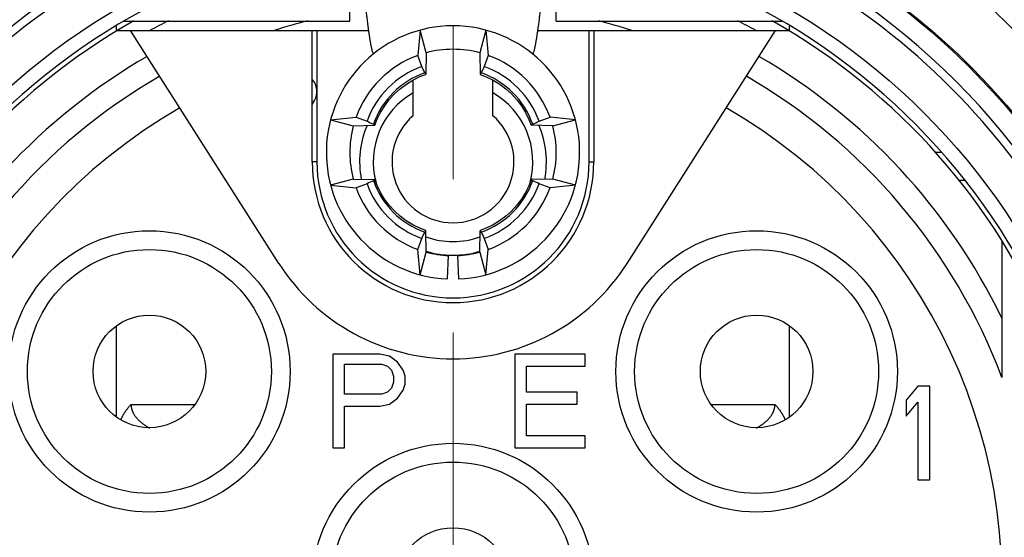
# Model space of a CAD drawing. Header units: millimetres. Extents: x 0 to 594, y 0 to 420.
# Tile 50 of 132: x 189.97 to 200.46, y 256.8 to 262.32. Entities that reach past the tile are written whole.
import ezdxf

# ---------------------------------------------------------------- set-up
doc = ezdxf.new("R2010")
doc.units = ezdxf.units.MM
doc.header["$LTSCALE"] = 0.257233
doc.linetypes.add('CENTER', pattern=[50.8, 31.75, -6.35, 6.35, -6.35])
doc.layers.add('NoLayerName_001', color=7, linetype='Continuous')
doc.layers.add('NoLayerName_006', color=7, linetype='Continuous')

msp = doc.modelspace()

# ---------------------------------------------------------------- linework, layer by layer
at = {"layer": 'NoLayerName_001', "color": 2, "linetype": 'CENTER', "lineweight": 13}
msp.add_line((194.5831, 272.0514), (194.5831, 240.6013), dxfattribs=at)
at = {"layer": 'NoLayerName_001', "color": 7, "linetype": 'Continuous', "lineweight": 25}
for p, q in [((193.4831, 262.3013), (193.4831, 263.3156)), ((195.6831, 262.3013), (195.6831, 263.3156)), ((190.9956, 262.2013), (190.9956, 262.2476)), ((191.0756, 262.3013), (193.4831, 262.3013)), ((195.6831, 262.3013), (198.0906, 262.3013)), ((198.1706, 262.2013), (198.1706, 262.2476)), ((191.0054, 262.2013), (193.6819, 262.2013)), ((192.7277, 259.7192), (191.1464, 262.2013)), ((193.0831, 260.8013), (193.0831, 262.2013)), ((193.1331, 262.2013), (193.1331, 260.8013)), ((194.2337, 262.2053), (194.2069, 261.935)), ((194.2984, 261.9638), (194.2337, 262.2053)), ((194.9325, 262.2053), (194.8678, 261.9638)), ((194.9325, 262.2053), (194.9593, 261.935)), ((195.4843, 262.2013), (198.1608, 262.2013)), ((196.0331, 260.8013), (196.0331, 262.2013)), ((196.0831, 262.2013), (196.0831, 260.8013)), ((196.4386, 259.7192), (198.0198, 262.2013)), ((194.2495, 261.8179), (194.2069, 261.935)), ((194.2984, 261.9638), (194.2932, 261.7356)), ((194.8678, 261.9638), (194.873, 261.7356)), ((194.9593, 261.935), (194.9167, 261.8179)), ((194.1581, 261.2931), (194.1581, 261.674)), ((195.0081, 261.2931), (195.0081, 261.674)), ((193.0831, 261.413), (193.1075, 261.4552)), ((193.2791, 261.2507), (193.5495, 261.2775)), ((193.5495, 261.2775), (193.6665, 261.2349)), ((195.4997, 261.2349), (195.6168, 261.2775)), ((195.8871, 261.2507), (195.6168, 261.2775)), ((193.2791, 261.2507), (193.5206, 261.186)), ((193.5206, 261.186), (193.7489, 261.1912)), ((195.6456, 261.186), (195.4174, 261.1912)), ((195.6456, 261.186), (195.8871, 261.2507)), ((199.7839, 260.9013), (199.7261, 260.9013)), ((193.5206, 260.6166), (193.2791, 260.5519)), ((193.2791, 260.5519), (193.5495, 260.5251)), ((193.5206, 260.6166), (193.7489, 260.6114)), ((193.6665, 260.5677), (193.5495, 260.5251)), ((195.6456, 260.6166), (195.4174, 260.6114)), ((195.6168, 260.5251), (195.4997, 260.5677)), ((195.8871, 260.5519), (195.6168, 260.5251)), ((195.8871, 260.5519), (195.6456, 260.6166)), ((194.2984, 259.8388), (194.2932, 260.067)), ((194.8678, 259.8388), (194.873, 260.067)), ((194.2069, 259.8676), (194.2495, 259.9847)), ((194.9167, 259.9847), (194.9593, 259.8676)), ((200.4331, 259.9602), (200.4331, 258.5013)), ((194.2337, 259.5973), (194.2069, 259.8676)), ((194.2337, 259.5973), (194.2984, 259.8388)), ((194.5242, 259.5526), (194.5351, 259.8023)), ((194.6311, 259.8023), (194.642, 259.5526)), ((194.8678, 259.8388), (194.9325, 259.5973)), ((194.9325, 259.5973), (194.9593, 259.8676)), ((190.9956, 258.0828), (190.9956, 259.051)), ((198.1706, 258.0828), (198.1706, 259.0511)), ((193.3031, 258.7513), (193.3031, 257.7513)), ((193.8031, 258.7513), (193.3031, 258.7513)), ((193.9073, 258.73), (193.8031, 258.7513)), ((193.9906, 258.6662), (193.9073, 258.73)), ((194.0531, 258.5811), (193.9906, 258.6662)), ((195.2406, 258.7513), (195.2406, 257.7513)), ((195.9906, 258.7513), (195.2406, 258.7513)), ((195.9906, 258.6236), (195.9906, 258.7513)), ((193.4281, 258.3258), (193.4281, 258.6449)), ((193.4281, 258.6449), (193.824, 258.6449)), ((193.824, 258.6449), (193.8865, 258.6236)), ((193.8865, 258.6236), (193.9281, 258.5811)), ((193.9281, 258.5811), (193.949, 258.5173)), ((194.074, 258.5173), (194.0531, 258.5811)), ((195.3656, 258.347), (195.3656, 258.6236)), ((195.3656, 258.6236), (195.9906, 258.6236)), ((193.949, 258.4534), (193.9281, 258.3896)), ((193.949, 258.5173), (193.949, 258.4534)), ((194.074, 258.4321), (194.074, 258.5173)), ((193.8865, 258.347), (193.824, 258.3258)), ((193.9281, 258.3896), (193.8865, 258.347)), ((193.9906, 258.2832), (194.0531, 258.3683)), ((194.0531, 258.3683), (194.074, 258.4321)), ((195.9073, 258.347), (195.3656, 258.347)), ((195.9073, 258.2194), (195.9073, 258.347)), ((199.5381, 258.4113), (199.4131, 258.2624)), ((199.6631, 258.4113), (199.5381, 258.4113)), ((199.6631, 257.4113), (199.6631, 258.4113)), ((193.824, 258.3258), (193.4281, 258.3258)), ((193.9073, 258.2194), (193.9906, 258.2832)), ((199.4131, 258.2624), (199.4131, 258.0921)), ((199.4131, 258.0921), (199.5381, 258.2411)), ((199.5381, 258.2411), (199.5381, 257.4113)), ((193.4281, 257.7513), (193.4281, 258.1981)), ((193.4281, 258.1981), (193.8031, 258.1981)), ((193.8031, 258.1981), (193.9073, 258.2194)), ((195.3656, 257.879), (195.3656, 258.2194)), ((195.3656, 258.2194), (195.9073, 258.2194)), ((195.9906, 257.879), (195.3656, 257.879)), ((195.9906, 257.7513), (195.9906, 257.879)), ((193.3031, 257.7513), (193.4281, 257.7513)), ((195.2406, 257.7513), (195.9906, 257.7513)), ((199.5381, 257.4113), (199.6631, 257.4113))]:
    msp.add_line(p, q, dxfattribs=at)
at = {"layer": 'NoLayerName_001', "color": 8, "linetype": 'Continuous', "lineweight": 25}
for p, q in [((193.1331, 260.8013), (193.0831, 260.8013)), ((196.0331, 260.8013), (196.0831, 260.8013)), ((200.0367, 260.6013), (199.9794, 260.6013)), ((191.1524, 258.2137), (191.8306, 258.2137)), ((197.3356, 258.2138), (198.0138, 258.2138))]:
    msp.add_line(p, q, dxfattribs=at)
at = {"layer": 'NoLayerName_001', "color": 7, "linetype": 'Continuous', "lineweight": 25}
for points in [[(193.7507, 261.1918), (193.7754, 261.2552), (193.8117, 261.3288), (193.8548, 261.3988), (193.9042, 261.4646), (193.9597, 261.5255), (194.0207, 261.5809), (194.0865, 261.6303), (194.1566, 261.6733), (194.2302, 261.7094), (194.2926, 261.7338)], [(194.8736, 261.7338), (194.937, 261.709), (195.0106, 261.6727), (195.0807, 261.6297), (195.1464, 261.5802), (195.2073, 261.5247), (195.2627, 261.4637), (195.3121, 261.3979), (195.3551, 261.3278), (195.3913, 261.2542), (195.4156, 261.1918)], [(194.2926, 260.0688), (194.2292, 260.0936), (194.1556, 260.1299), (194.0856, 260.1729), (194.0198, 260.2224), (193.959, 260.2779), (193.9035, 260.3389), (193.8541, 260.4047), (193.8111, 260.4748), (193.775, 260.5484), (193.7507, 260.6108)], [(195.4156, 260.6108), (195.3908, 260.5474), (195.3546, 260.4738), (195.3115, 260.4038), (195.262, 260.338), (195.2065, 260.2771), (195.1456, 260.2217), (195.0797, 260.1723), (195.0097, 260.1293), (194.936, 260.0931), (194.8736, 260.0688)]]:
    msp.add_lwpolyline(points, dxfattribs=at)
for centre, radius in [((194.5831, 256.3013), 9.25), ((194.5831, 256.3013), 8.95), ((194.5831, 256.3013), 7.8), ((194.5831, 256.3013), 7.1), ((191.3475, 258.5669), 1.5), ((197.8188, 258.5669), 1.5), ((194.5831, 256.3013), 1.5)]:
    msp.add_circle(centre, radius, dxfattribs=at)
at = {"layer": 'NoLayerName_001', "color": 8, "linetype": 'Continuous', "lineweight": 25}
for centre, radius in [((194.5831, 256.3013), 7.7866), ((191.3475, 258.5669), 1.3), ((197.8188, 258.5669), 1.3), ((194.5831, 256.3013), 1.3)]:
    msp.add_circle(centre, radius, dxfattribs=at)
at = {"layer": 'NoLayerName_001', "color": 7, "linetype": 'Continuous', "lineweight": 25}
for centre, radius, start, end in [((194.5831, 256.3013), 8.4, 35.32547, 151.98352), ((194.5831, 256.3013), 6.95, 99.10669, 80.89331), ((194.5831, 256.3013), 6.9, 119.53409, 60.46591), ((194.5831, 256.3013), 6.7268, 116.80308, 118.70678), ((194.5831, 256.3013), 6.2, 104.46494, 107.89655), ((194.5831, 260.9013), 1.35, 272.5, 267.5), ((194.5831, 256.3013), 6.2, 72.10345, 75.53506), ((194.5831, 256.3013), 6.7268, 61.29322, 63.19693), ((194.5831, 256.3013), 6.5, 120.10541, 154.15842), ((194.5831, 260.9013), 1.1, 110, 160), ((194.5831, 260.9013), 1.1, 75, 105), ((194.5831, 260.9013), 1.1, 20, 70), ((194.5831, 256.3013), 6.5, 25.84158, 59.89459), ((194.5805, 260.9039), 0.9721, 109.90911, 160.0912), ((190.4052, 259.8998), 4.2962, 25.51162, 26.51624), ((198.7612, 259.8998), 4.2964, 153.48403, 154.48863), ((194.5857, 260.9039), 0.9721, 19.90911, 70.0912), ((194.5831, 256.3013), 6.25, 120.00957, 159.39031), ((194.5831, 256.3013), 6.25, 20.60969, 59.99043), ((192.9421, 261.5507), 0.191, 330, 42.40607), ((194.5831, 260.8013), 0.85, 120, 195.12042), ((194.5831, 260.8013), 0.85, 344.87628, 60), ((194.5831, 256.3013), 5.85, 119.83917, 260.55298), ((194.5831, 260.8013), 0.65, 130.83222, 49.16778), ((194.5831, 256.3013), 5.85, 279.44702, 60.16083), ((194.5831, 260.9013), 1.1, 165, 195), ((194.5831, 260.8013), 0.9953, 157.0457, 190.81635), ((195.5846, 265.0793), 4.2964, 243.48403, 244.48863), ((193.5817, 265.0792), 4.2962, 295.51162, 296.51624), ((194.5831, 260.8013), 0.9953, 349.18363, 22.95431), ((194.5831, 260.9013), 1.1, 345, 15), ((194.5831, 260.8013), 1.5, 180, 0), ((194.5831, 260.8013), 1.45, 180, 0), ((195.5846, 256.7234), 4.2962, 115.51162, 116.51624), ((194.5805, 260.8987), 0.9721, 199.90911, 250.0912), ((194.5857, 260.8987), 0.9721, 289.90911, 340.0912), ((193.5816, 256.7232), 4.2964, 63.48403, 64.48863), ((194.5831, 260.9013), 1.1, 200, 250), ((194.5831, 260.9013), 1.1, 290, 340), ((190.4051, 261.9028), 4.2964, 333.48403, 334.48863), ((198.761, 261.9028), 4.2962, 205.51162, 206.51624), ((194.5831, 260.8013), 0.85, 250.15524, 289.84524), ((194.5831, 260.8013), 0.9953, 253.3458, 286.65465), ((194.5831, 260.9013), 1.1, 255, 267.5), ((194.5831, 260.9013), 1.1, 272.5, 285), ((194.5831, 260.9013), 2.2, 212.5, 327.5)]:
    msp.add_arc(centre, radius, start, end, dxfattribs=at)
at = {"layer": 'NoLayerName_001', "color": 8, "linetype": 'Continuous', "lineweight": 25}
for centre, radius, start, end in [((194.5831, 256.3013), 7.5788, 0, 180), ((194.5831, 256.3013), 7.4922, 359.99956, 180.00043), ((194.5801, 260.9043), 0.8967, 109.37993, 160.62016), ((194.5862, 260.9043), 0.8967, 19.37993, 70.62016), ((194.5801, 260.8983), 0.8967, 199.37992, 250.62016), ((194.5862, 260.8983), 0.8967, 289.37993, 340.62016)]:
    msp.add_arc(centre, radius, start, end, dxfattribs=at)
for points, knots in [([(199.5511, 264.9005), (199.5845, 264.8811), (199.6513, 264.8426), (199.7507, 264.7832), (199.8494, 264.7227), (199.9474, 264.661), (200.0447, 264.5982), (200.1412, 264.5343), (200.237, 264.4692), (200.332, 264.403), (200.4262, 264.3356), (200.5196, 264.2672), (200.6121, 264.1976), (200.7039, 264.127), (200.7947, 264.0553), (200.8847, 263.9825), (200.9738, 263.9088), (201.0621, 263.8339), (201.1495, 263.7581), (201.236, 263.6813), (201.3217, 263.6035), (201.4065, 263.5248), (201.4903, 263.445), (201.5732, 263.3642), (201.6551, 263.2825), (201.7359, 263.1997), (201.8158, 263.116), (201.8947, 263.0314), (201.9727, 262.9458), (202.0496, 262.8594), (202.1255, 262.772), (202.2005, 262.6839), (202.2744, 262.5949), (202.3473, 262.505), (202.4191, 262.4142), (202.4899, 262.3227), (202.5595, 262.2302), (202.628, 262.137), (202.6954, 262.0429), (202.7618, 261.9482), (202.805, 261.8843), (202.8268, 261.8524)], [0, 0, 0, 0, 0.1157117, 0.2314539, 0.3472207, 0.4630065, 0.5788057, 0.6946127, 0.8104223, 0.9262289, 1.0420273, 1.1578126, 1.2735796, 1.3893244, 1.5050501, 1.620763, 1.7364687, 1.8521727, 1.9678797, 2.0835924, 2.1993087, 2.3150263, 2.4307434, 2.5464591, 2.662173, 2.7778862, 2.8936001, 3.0093156, 3.1250329, 3.2407517, 3.3564708, 3.472189, 3.5879054, 3.7036196, 3.8193319, 3.935043, 4.0507541, 4.1664665, 4.2821813, 4.3978991, 4.5136201, 4.5136201, 4.5136201, 4.5136201]), ([(191.1524, 258.2137), (191.1525, 258.21), (191.1526, 258.2027), (191.1537, 258.1916), (191.1554, 258.1807), (191.1578, 258.1698), (191.1608, 258.159), (191.1644, 258.1484), (191.1685, 258.1381), (191.1731, 258.1279), (191.1782, 258.1181), (191.1838, 258.1085), (191.1897, 258.0991), (191.1961, 258.0901), (191.2028, 258.0813), (191.2098, 258.0727), (191.2171, 258.0643), (191.2246, 258.0563), (191.2324, 258.0484), (191.2404, 258.0407), (191.2486, 258.0333), (191.2569, 258.0261), (191.2655, 258.0191), (191.2742, 258.0122), (191.283, 258.0056), (191.292, 257.9991), (191.301, 257.9928), (191.3102, 257.9867), (191.3195, 257.9807), (191.3289, 257.9749), (191.3384, 257.9692), (191.3448, 257.9656), (191.348, 257.9638)], [0, 0, 0, 0, 0.01104947, 0.02212904, 0.03324009, 0.04437873, 0.05553653, 0.06670125, 0.07785745, 0.08898749, 0.10008679, 0.11116845, 0.12224285, 0.13331629, 0.14439129, 0.15546692, 0.16653906, 0.17760224, 0.18865817, 0.19971083, 0.21076287, 0.22181567, 0.23286945, 0.24392331, 0.25497539, 0.26602481, 0.27707256, 0.2881193, 0.29916521, 0.31021003, 0.32125307, 0.33229326, 0.33229326, 0.33229326, 0.33229326]), ([(197.8183, 257.9637), (197.8214, 257.9656), (197.8278, 257.9692), (197.8373, 257.9749), (197.8467, 257.9807), (197.856, 257.9867), (197.8652, 257.9928), (197.8743, 257.9991), (197.8832, 258.0056), (197.8921, 258.0122), (197.9008, 258.0191), (197.9093, 258.0261), (197.9177, 258.0333), (197.9259, 258.0408), (197.9338, 258.0484), (197.9416, 258.0563), (197.9492, 258.0644), (197.9565, 258.0727), (197.9635, 258.0813), (197.9702, 258.0901), (197.9765, 258.0992), (197.9825, 258.1085), (197.9881, 258.1181), (197.9932, 258.128), (197.9978, 258.1381), (198.0019, 258.1485), (198.0055, 258.159), (198.0085, 258.1698), (198.0108, 258.1807), (198.0125, 258.1917), (198.0137, 258.2027), (198.0138, 258.2101), (198.0139, 258.2138)], [0, 0, 0, 0, 0.01104278, 0.0220886, 0.03313623, 0.04418484, 0.05523408, 0.06628405, 0.07733537, 0.08838902, 0.09944429, 0.11049957, 0.12155418, 0.13260849, 0.14366401, 0.15472343, 0.16579069, 0.17686729, 0.18794727, 0.19902611, 0.21010259, 0.22117905, 0.23226176, 0.24336125, 0.25449091, 0.26564677, 0.27681184, 0.28797108, 0.29911233, 0.31022693, 0.3213104, 0.33236312, 0.33236312, 0.33236312, 0.33236312])]:
    msp.add_open_spline(points, degree=3, knots=knots, dxfattribs=at)
at = {"layer": 'NoLayerName_001', "color": 7, "linetype": 'Continuous', "lineweight": 25}
for points, knots in [([(193.5616, 263.2441), (193.5627, 263.235), (193.5649, 263.2168), (193.5686, 263.1849), (193.5744, 263.1348), (193.5832, 263.0574), (193.6055, 262.8569), (193.6259, 262.6655), (193.6449, 262.4969), (193.6501, 262.4513), (193.6544, 262.4149), (193.6582, 262.3831), (193.6615, 262.3558), (193.6649, 262.3285), (193.6684, 262.3012), (193.6714, 262.2784), (193.6738, 262.2603), (193.6756, 262.2466), (193.6775, 262.233), (193.6794, 262.2194), (193.6813, 262.2058), (193.6832, 262.1921), (193.6852, 262.1785), (193.6873, 262.1649), (193.6893, 262.1513), (193.6914, 262.1377), (193.6936, 262.1242), (193.6958, 262.1106), (193.6981, 262.097), (193.7004, 262.0835), (193.7028, 262.0699), (193.7053, 262.0564), (193.7078, 262.0429), (193.7105, 262.0294), (193.7133, 262.0159), (193.7163, 262.0025), (193.7195, 261.9891), (193.7232, 261.9759), (193.7271, 261.9626), (193.7316, 261.9546), (193.7335, 261.9504)], [0, 0, 0, 0, 0.0275071, 0.0550143, 0.0962752, 0.1787966, 0.2888252, 0.7014323, 0.7564466, 0.7977073, 0.8389681, 0.8664753, 0.8939825, 0.9214897, 0.9489969, 0.9765042, 0.9902578, 1.0040115, 1.0177651, 1.0315187, 1.0452724, 1.059026, 1.0727797, 1.0865334, 1.1002871, 1.1140409, 1.1277949, 1.1415487, 1.1553025, 1.1690561, 1.1828097, 1.1965633, 1.2103172, 1.2240711, 1.2378241, 1.2515776, 1.2653353, 1.2790859, 1.2928382, 1.3065906, 1.3065906, 1.3065906, 1.3065906]), ([(195.6047, 263.2441), (195.6036, 263.235), (195.6014, 263.2168), (195.5976, 263.185), (195.5919, 263.1349), (195.5831, 263.0574), (195.5607, 262.8569), (195.5404, 262.6655), (195.5214, 262.4969), (195.5161, 262.4514), (195.5119, 262.4149), (195.508, 262.3831), (195.5047, 262.3558), (195.5013, 262.3285), (195.4978, 262.3012), (195.4949, 262.2784), (195.4925, 262.2603), (195.4906, 262.2466), (195.4888, 262.233), (195.4869, 262.2194), (195.485, 262.2058), (195.483, 262.1921), (195.481, 262.1785), (195.479, 262.1649), (195.4769, 262.1513), (195.4748, 262.1377), (195.4726, 262.1242), (195.4704, 262.1106), (195.4682, 262.097), (195.4658, 262.0835), (195.4635, 262.0699), (195.461, 262.0564), (195.4584, 262.0429), (195.4558, 262.0294), (195.453, 262.0159), (195.45, 262.0025), (195.4468, 261.9891), (195.4431, 261.9759), (195.4391, 261.9626), (195.4347, 261.9546), (195.4327, 261.9504)], [0, 0, 0, 0, 0.0275073, 0.0550148, 0.096276, 0.1787981, 0.2888275, 0.701438, 0.7564527, 0.7977138, 0.8389749, 0.8664823, 0.8939897, 0.9214971, 0.9490046, 0.9765121, 0.9902659, 1.0040196, 1.0177734, 1.0315271, 1.0452809, 1.0590346, 1.0727884, 1.0865422, 1.100296, 1.11405, 1.127804, 1.141558, 1.1553119, 1.1690656, 1.1828193, 1.196573, 1.2103271, 1.224081, 1.2378342, 1.2515878, 1.2653455, 1.2790963, 1.2928487, 1.3066012, 1.3066012, 1.3066012, 1.3066012]), ([(194.2826, 261.7502), (194.2827, 261.7498), (194.283, 261.7493), (194.2833, 261.7487), (194.2835, 261.7482), (194.2838, 261.7477), (194.284, 261.7472), (194.2843, 261.7467), (194.2845, 261.7462), (194.2848, 261.7457), (194.285, 261.7452), (194.2853, 261.7447), (194.2855, 261.7442), (194.2858, 261.7437), (194.286, 261.7432), (194.2863, 261.7427), (194.2865, 261.7422), (194.2868, 261.7417), (194.2871, 261.7412), (194.2873, 261.7407), (194.2876, 261.7402), (194.2879, 261.7397), (194.2881, 261.7392), (194.2884, 261.7388), (194.2887, 261.7383), (194.289, 261.7378), (194.2893, 261.7373), (194.2896, 261.7368), (194.2899, 261.7364), (194.2902, 261.7359), (194.2905, 261.7355), (194.2909, 261.735), (194.2912, 261.7346), (194.2916, 261.7342), (194.2921, 261.7338), (194.2925, 261.7338), (194.2926, 261.7338)], [0, 0, 0, 0, 0.001117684, 0.001676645, 0.002235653, 0.002794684, 0.003353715, 0.003912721, 0.004471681, 0.005030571, 0.005589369, 0.006148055, 0.006706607, 0.007265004, 0.007823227, 0.008381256, 0.00893911, 0.009496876, 0.010054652, 0.010612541, 0.01117065, 0.011729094, 0.012287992, 0.012847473, 0.013407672, 0.013968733, 0.014530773, 0.015093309, 0.015655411, 0.016216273, 0.016775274, 0.017332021, 0.017886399, 0.018439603, 0.019009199, 0.019567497, 0.019567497, 0.019567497, 0.019567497]), ([(194.2926, 261.7338), (194.2928, 261.734), (194.2933, 261.7346), (194.2932, 261.7352), (194.2932, 261.7356)], [0, 0, 0, 0, 0.0009723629, 0.0019401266, 0.0019401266, 0.0019401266, 0.0019401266]), ([(194.873, 261.7356), (194.8731, 261.7352), (194.873, 261.7346), (194.8734, 261.734), (194.8736, 261.7338)], [0, 0, 0, 0, 0.0009677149, 0.0019400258, 0.0019400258, 0.0019400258, 0.0019400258]), ([(194.8736, 261.7338), (194.8738, 261.7338), (194.8742, 261.7338), (194.8746, 261.7342), (194.875, 261.7346), (194.8754, 261.735), (194.8757, 261.7355), (194.876, 261.7359), (194.8764, 261.7364), (194.8767, 261.7368), (194.877, 261.7373), (194.8773, 261.7378), (194.8775, 261.7383), (194.8778, 261.7388), (194.8781, 261.7392), (194.8784, 261.7397), (194.8787, 261.7402), (194.8789, 261.7407), (194.8792, 261.7412), (194.8794, 261.7417), (194.8797, 261.7422), (194.88, 261.7427), (194.8802, 261.7432), (194.8805, 261.7437), (194.8807, 261.7442), (194.881, 261.7447), (194.8812, 261.7452), (194.8815, 261.7457), (194.8817, 261.7462), (194.882, 261.7467), (194.8822, 261.7472), (194.8825, 261.7477), (194.8827, 261.7482), (194.883, 261.7487), (194.8833, 261.7493), (194.8835, 261.7498), (194.8837, 261.7502)], [0, 0, 0, 0, 0.000558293, 0.001127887, 0.001681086, 0.002235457, 0.002792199, 0.003351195, 0.003912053, 0.004474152, 0.005036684, 0.00559872, 0.006159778, 0.006719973, 0.00727945, 0.007838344, 0.008396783, 0.008954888, 0.009512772, 0.010070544, 0.010628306, 0.011186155, 0.011744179, 0.012302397, 0.01286079, 0.013419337, 0.013978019, 0.014536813, 0.015095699, 0.015654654, 0.016213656, 0.016772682, 0.017331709, 0.017890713, 0.01844967, 0.019567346, 0.019567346, 0.019567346, 0.019567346]), ([(193.7507, 261.1918), (193.7506, 261.192), (193.7506, 261.1924), (193.7502, 261.1928), (193.7498, 261.1932), (193.7494, 261.1935), (193.749, 261.1939), (193.7485, 261.1942), (193.748, 261.1945), (193.7476, 261.1948), (193.7471, 261.1951), (193.7466, 261.1954), (193.7461, 261.1957), (193.7457, 261.196), (193.7452, 261.1963), (193.7447, 261.1966), (193.7442, 261.1968), (193.7437, 261.1971), (193.7432, 261.1974), (193.7427, 261.1976), (193.7422, 261.1979), (193.7417, 261.1981), (193.7412, 261.1984), (193.7407, 261.1987), (193.7403, 261.1989), (193.7398, 261.1992), (193.7393, 261.1994), (193.7388, 261.1997), (193.7383, 261.1999), (193.7378, 261.2002), (193.7373, 261.2004), (193.7368, 261.2007), (193.7362, 261.2009), (193.7357, 261.2011), (193.7351, 261.2015), (193.7346, 261.2017), (193.7342, 261.2019)], [0, 0, 0, 0, 0.000558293, 0.001127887, 0.001681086, 0.002235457, 0.002792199, 0.003351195, 0.003912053, 0.004474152, 0.005036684, 0.00559872, 0.006159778, 0.006719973, 0.00727945, 0.007838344, 0.008396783, 0.008954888, 0.009512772, 0.010070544, 0.010628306, 0.011186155, 0.011744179, 0.012302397, 0.01286079, 0.013419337, 0.013978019, 0.014536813, 0.015095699, 0.015654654, 0.016213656, 0.016772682, 0.017331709, 0.017890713, 0.01844967, 0.019567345, 0.019567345, 0.019567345, 0.019567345]), ([(193.7489, 261.1912), (193.7492, 261.1912), (193.7499, 261.1911), (193.7504, 261.1916), (193.7507, 261.1918)], [0, 0, 0, 0, 0.0009677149, 0.0019400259, 0.0019400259, 0.0019400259, 0.0019400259]), ([(195.432, 261.2019), (195.4317, 261.2017), (195.4312, 261.2015), (195.4305, 261.2011), (195.43, 261.2009), (195.4295, 261.2007), (195.429, 261.2004), (195.4285, 261.2002), (195.428, 261.1999), (195.4275, 261.1997), (195.427, 261.1994), (195.4265, 261.1992), (195.426, 261.1989), (195.4255, 261.1987), (195.425, 261.1984), (195.4245, 261.1981), (195.424, 261.1979), (195.4235, 261.1976), (195.423, 261.1974), (195.4225, 261.1971), (195.422, 261.1968), (195.4216, 261.1966), (195.4211, 261.1963), (195.4206, 261.196), (195.4201, 261.1957), (195.4196, 261.1954), (195.4191, 261.1951), (195.4187, 261.1948), (195.4182, 261.1945), (195.4177, 261.1942), (195.4173, 261.1939), (195.4168, 261.1935), (195.4164, 261.1932), (195.416, 261.1928), (195.4156, 261.1924), (195.4156, 261.192), (195.4156, 261.1918)], [0, 0, 0, 0, 0.001117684, 0.001676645, 0.002235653, 0.002794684, 0.003353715, 0.003912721, 0.004471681, 0.005030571, 0.005589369, 0.006148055, 0.006706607, 0.007265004, 0.007823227, 0.008381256, 0.00893911, 0.009496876, 0.010054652, 0.010612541, 0.01117065, 0.011729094, 0.012287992, 0.012847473, 0.013407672, 0.013968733, 0.014530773, 0.015093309, 0.015655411, 0.016216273, 0.016775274, 0.017332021, 0.017886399, 0.018439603, 0.019009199, 0.019567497, 0.019567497, 0.019567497, 0.019567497]), ([(195.4156, 261.1918), (195.4159, 261.1916), (195.4164, 261.1911), (195.4171, 261.1912), (195.4174, 261.1912)], [0, 0, 0, 0, 0.0009723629, 0.0019401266, 0.0019401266, 0.0019401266, 0.0019401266]), ([(193.7342, 260.6007), (193.7346, 260.6009), (193.7351, 260.6011), (193.7357, 260.6014), (193.7362, 260.6017), (193.7368, 260.6019), (193.7373, 260.6022), (193.7378, 260.6024), (193.7383, 260.6027), (193.7388, 260.6029), (193.7393, 260.6032), (193.7398, 260.6034), (193.7403, 260.6037), (193.7407, 260.6039), (193.7412, 260.6042), (193.7417, 260.6044), (193.7422, 260.6047), (193.7427, 260.605), (193.7432, 260.6052), (193.7437, 260.6055), (193.7442, 260.6058), (193.7447, 260.606), (193.7452, 260.6063), (193.7457, 260.6066), (193.7461, 260.6069), (193.7466, 260.6072), (193.7471, 260.6075), (193.7476, 260.6078), (193.748, 260.6081), (193.7485, 260.6084), (193.749, 260.6087), (193.7494, 260.6091), (193.7498, 260.6094), (193.7502, 260.6098), (193.7506, 260.6102), (193.7506, 260.6106), (193.7507, 260.6108)], [0, 0, 0, 0, 0.001117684, 0.001676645, 0.002235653, 0.002794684, 0.003353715, 0.003912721, 0.004471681, 0.005030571, 0.00558937, 0.006148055, 0.006706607, 0.007265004, 0.007823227, 0.008381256, 0.00893911, 0.009496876, 0.010054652, 0.010612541, 0.01117065, 0.011729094, 0.012287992, 0.012847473, 0.013407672, 0.013968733, 0.014530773, 0.015093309, 0.015655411, 0.016216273, 0.016775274, 0.017332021, 0.017886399, 0.018439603, 0.019009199, 0.019567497, 0.019567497, 0.019567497, 0.019567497]), ([(193.7507, 260.6108), (193.7504, 260.611), (193.7499, 260.6114), (193.7492, 260.6114), (193.7489, 260.6114)], [0, 0, 0, 0, 0.0009723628, 0.0019401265, 0.0019401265, 0.0019401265, 0.0019401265]), ([(195.4174, 260.6114), (195.4171, 260.6114), (195.4164, 260.6114), (195.4159, 260.611), (195.4156, 260.6108)], [0, 0, 0, 0, 0.0009677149, 0.0019400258, 0.0019400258, 0.0019400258, 0.0019400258]), ([(195.4156, 260.6108), (195.4156, 260.6106), (195.4156, 260.6102), (195.416, 260.6098), (195.4164, 260.6094), (195.4168, 260.6091), (195.4173, 260.6087), (195.4177, 260.6084), (195.4182, 260.6081), (195.4187, 260.6078), (195.4191, 260.6075), (195.4196, 260.6072), (195.4201, 260.6069), (195.4206, 260.6066), (195.4211, 260.6063), (195.4216, 260.606), (195.422, 260.6058), (195.4225, 260.6055), (195.423, 260.6052), (195.4235, 260.605), (195.424, 260.6047), (195.4245, 260.6044), (195.425, 260.6042), (195.4255, 260.6039), (195.426, 260.6037), (195.4265, 260.6034), (195.427, 260.6032), (195.4275, 260.6029), (195.428, 260.6027), (195.4285, 260.6024), (195.429, 260.6022), (195.4295, 260.6019), (195.43, 260.6017), (195.4305, 260.6014), (195.4312, 260.6011), (195.4317, 260.6009), (195.432, 260.6007)], [0, 0, 0, 0, 0.000558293, 0.001127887, 0.001681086, 0.002235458, 0.002792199, 0.003351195, 0.003912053, 0.004474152, 0.005036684, 0.005598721, 0.006159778, 0.006719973, 0.00727945, 0.007838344, 0.008396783, 0.008954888, 0.009512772, 0.010070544, 0.010628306, 0.011186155, 0.011744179, 0.012302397, 0.01286079, 0.013419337, 0.013978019, 0.014536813, 0.015095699, 0.015654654, 0.016213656, 0.016772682, 0.017331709, 0.017890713, 0.01844967, 0.019567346, 0.019567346, 0.019567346, 0.019567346]), ([(194.2926, 260.0688), (194.2925, 260.0688), (194.2921, 260.0688), (194.2916, 260.0684), (194.2912, 260.068), (194.2909, 260.0676), (194.2905, 260.0671), (194.2902, 260.0667), (194.2899, 260.0662), (194.2896, 260.0657), (194.2893, 260.0653), (194.289, 260.0648), (194.2887, 260.0643), (194.2884, 260.0638), (194.2881, 260.0633), (194.2879, 260.0629), (194.2876, 260.0624), (194.2873, 260.0619), (194.2871, 260.0614), (194.2868, 260.0609), (194.2865, 260.0604), (194.2863, 260.0599), (194.286, 260.0594), (194.2858, 260.0589), (194.2855, 260.0584), (194.2853, 260.0579), (194.285, 260.0574), (194.2848, 260.0569), (194.2845, 260.0564), (194.2843, 260.0559), (194.284, 260.0554), (194.2838, 260.0549), (194.2835, 260.0544), (194.2833, 260.0539), (194.283, 260.0532), (194.2827, 260.0527), (194.2826, 260.0524)], [0, 0, 0, 0, 0.000558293, 0.001127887, 0.001681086, 0.002235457, 0.002792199, 0.003351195, 0.003912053, 0.004474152, 0.005036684, 0.00559872, 0.006159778, 0.006719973, 0.00727945, 0.007838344, 0.008396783, 0.008954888, 0.009512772, 0.010070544, 0.010628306, 0.011186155, 0.011744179, 0.012302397, 0.01286079, 0.013419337, 0.013978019, 0.014536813, 0.015095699, 0.015654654, 0.016213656, 0.016772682, 0.017331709, 0.017890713, 0.01844967, 0.019567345, 0.019567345, 0.019567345, 0.019567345]), ([(194.2932, 260.067), (194.2932, 260.0673), (194.2933, 260.068), (194.2928, 260.0685), (194.2926, 260.0688)], [0, 0, 0, 0, 0.0009677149, 0.0019400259, 0.0019400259, 0.0019400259, 0.0019400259]), ([(194.8736, 260.0688), (194.8734, 260.0685), (194.873, 260.068), (194.8731, 260.0673), (194.873, 260.067)], [0, 0, 0, 0, 0.0009723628, 0.0019401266, 0.0019401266, 0.0019401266, 0.0019401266]), ([(194.8837, 260.0524), (194.8835, 260.0527), (194.8833, 260.0532), (194.883, 260.0539), (194.8827, 260.0544), (194.8825, 260.0549), (194.8822, 260.0554), (194.882, 260.0559), (194.8817, 260.0564), (194.8815, 260.0569), (194.8812, 260.0574), (194.881, 260.0579), (194.8807, 260.0584), (194.8805, 260.0589), (194.8802, 260.0594), (194.88, 260.0599), (194.8797, 260.0604), (194.8794, 260.0609), (194.8792, 260.0614), (194.8789, 260.0619), (194.8787, 260.0624), (194.8784, 260.0629), (194.8781, 260.0633), (194.8778, 260.0638), (194.8775, 260.0643), (194.8773, 260.0648), (194.877, 260.0653), (194.8767, 260.0657), (194.8764, 260.0662), (194.876, 260.0667), (194.8757, 260.0671), (194.8754, 260.0676), (194.875, 260.068), (194.8746, 260.0684), (194.8742, 260.0688), (194.8738, 260.0688), (194.8736, 260.0688)], [0, 0, 0, 0, 0.001117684, 0.001676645, 0.002235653, 0.002794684, 0.003353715, 0.003912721, 0.004471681, 0.005030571, 0.00558937, 0.006148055, 0.006706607, 0.007265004, 0.007823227, 0.008381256, 0.00893911, 0.009496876, 0.010054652, 0.010612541, 0.01117065, 0.011729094, 0.012287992, 0.012847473, 0.013407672, 0.013968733, 0.014530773, 0.015093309, 0.015655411, 0.016216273, 0.016775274, 0.017332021, 0.017886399, 0.018439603, 0.019009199, 0.019567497, 0.019567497, 0.019567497, 0.019567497]), ([(191.0433, 258.0512), (191.0446, 258.0542), (191.0472, 258.0602), (191.0513, 258.0691), (191.0556, 258.078), (191.06, 258.0868), (191.0646, 258.0955), (191.0693, 258.1042), (191.0743, 258.1127), (191.0793, 258.1212), (191.0846, 258.1295), (191.09, 258.1377), (191.0955, 258.1459), (191.1012, 258.1539), (191.1071, 258.1618), (191.1132, 258.1696), (191.1193, 258.1773), (191.1257, 258.1848), (191.1321, 258.1922), (191.1387, 258.1995), (191.1455, 258.2067), (191.1501, 258.2114), (191.1524, 258.2137)], [0, 0, 0, 0, 0.0098359, 0.01967644, 0.02952061, 0.03936754, 0.04921647, 0.05906679, 0.06891802, 0.07876985, 0.0886221, 0.09847478, 0.10832798, 0.11818149, 0.12803495, 0.13788791, 0.14773981, 0.15759004, 0.16743791, 0.17728264, 0.1871234, 0.19695932, 0.19695932, 0.19695932, 0.19695932]), ([(198.0138, 258.2138), (198.0161, 258.2114), (198.0207, 258.2068), (198.0274, 258.1996), (198.0341, 258.1923), (198.0405, 258.1848), (198.0469, 258.1773), (198.053, 258.1696), (198.0591, 258.1618), (198.065, 258.1539), (198.0707, 258.1459), (198.0763, 258.1378), (198.0817, 258.1295), (198.0869, 258.1212), (198.092, 258.1127), (198.0969, 258.1042), (198.1016, 258.0955), (198.1062, 258.0868), (198.1106, 258.078), (198.1149, 258.0691), (198.119, 258.0602), (198.1216, 258.0542), (198.1229, 258.0512)], [0, 0, 0, 0, 0.00983909, 0.01968307, 0.02953094, 0.0393818, 0.04923485, 0.05908937, 0.06894477, 0.07880056, 0.08865638, 0.098512, 0.10836734, 0.11822249, 0.1280774, 0.13793187, 0.14778553, 0.15763787, 0.16748823, 0.1773358, 0.18717965, 0.19701873, 0.19701873, 0.19701873, 0.19701873])]:
    msp.add_open_spline(points, degree=3, knots=knots, dxfattribs=at)
at = {"layer": 'NoLayerName_006', "color": 7, "linetype": 'Continuous', "lineweight": 25}
for centre in [(191.3475, 258.5669), (197.8188, 258.5669), (194.5831, 256.3013)]:
    msp.add_circle(centre, 0.6, dxfattribs=at)

doc.saveas('drawing.dxf')
